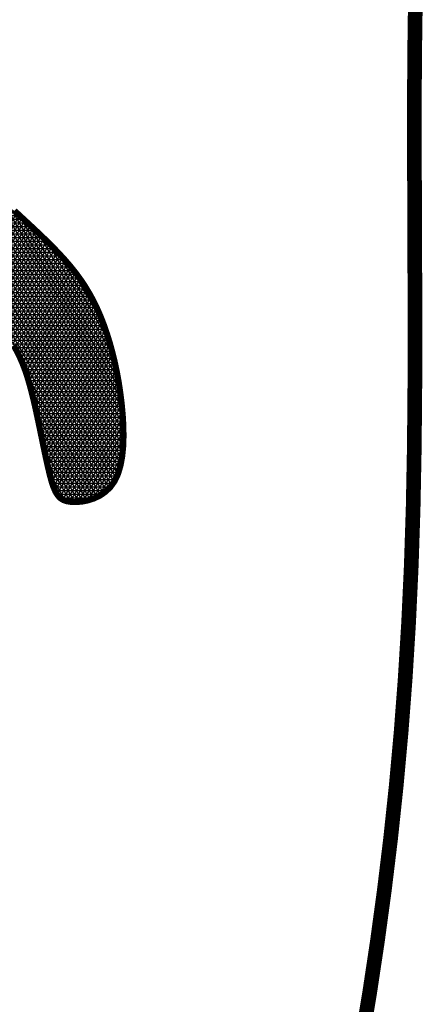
# Model space of a CAD drawing. Header units: feet. Extents: x 81 to 89.5, y 1935.2 to 1946.2.
# Tile 200 of 207: x 88.2764 to 88.3397, y 1937.1316 to 1937.2861. Entities that reach past the tile are written whole.
import ezdxf

# ---------------------------------------------------------------- set-up
doc = ezdxf.new("R2010")
doc.units = ezdxf.units.FT
doc.header["$MEASUREMENT"] = 0
doc.layers.add('FACE', color=160, linetype='Continuous')

msp = doc.modelspace()

# ---------------------------------------------------------------- hatches: boundary and pattern name
at = {"layer": 'FACE', "linetype": 'Continuous'}
h = msp.add_hatch(dxfattribs=at)
h.set_pattern_fill('NET3', color=5, scale=0.004605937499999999, style=0)
h.set_pattern_definition([(0, (86.20943100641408, 1934.405467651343), (0, 0.0005757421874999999), []), (59.99999999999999, (86.20943100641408, 1934.405467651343), (-0.0004986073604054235, 0.00028787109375), []), (120, (86.20943100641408, 1934.405467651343), (-0.0004986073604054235, -0.0002878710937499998), [])])
h.paths.add_polyline_path([(88.29237244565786, 1937.225794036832), (88.29216721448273, 1937.227475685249), (88.29191842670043, 1937.229123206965), (88.29162797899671, 1937.230732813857), (88.2912977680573, 1937.232300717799), (88.29092969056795, 1937.233823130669), (88.29052564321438, 1937.235296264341), (88.29008752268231, 1937.236716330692), (88.28961722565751, 1937.238079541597), (88.28911538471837, 1937.239384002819), (88.28857757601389, 1937.240635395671), (88.28799811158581, 1937.24184129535), (88.28737130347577, 1937.243009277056), (88.28669146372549, 1937.244146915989), (88.28595290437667, 1937.245261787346), (88.28514993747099, 1937.246361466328), (88.28427687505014, 1937.247453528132), (88.28333245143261, 1937.248542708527), (88.28233309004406, 1937.249622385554), (88.28129963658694, 1937.250683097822), (88.28025293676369, 1937.251715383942), (88.2792138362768, 1937.252709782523), (88.27820318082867, 1937.253656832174), (88.2772418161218, 1937.254547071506), (88.2763505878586, 1937.255371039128), (88.27554370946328, 1937.256121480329), (88.27480886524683, 1937.256799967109), (88.274127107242, 1937.257410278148), (88.2734794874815, 1937.257956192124), (88.27284705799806, 1937.258441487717), (88.27221087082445, 1937.258869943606), (88.27155197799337, 1937.25924533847), (88.27085143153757, 1937.259571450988), (88.27009723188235, 1937.259849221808), (88.26930517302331, 1937.260068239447), (88.26849799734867, 1937.26021525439), (88.26769844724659, 1937.260277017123), (88.26692926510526, 1937.260240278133), (88.26621319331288, 1937.260091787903), (88.26557297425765, 1937.25981829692), (88.26503135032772, 1937.25940655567), (88.26460664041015, 1937.258848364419), (88.26429946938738, 1937.25815572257), (88.26410603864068, 1937.257345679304), (88.26402254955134, 1937.256435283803), (88.26404520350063, 1937.255441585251), (88.26417020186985, 1937.254381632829), (88.26439374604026, 1937.253272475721), (88.26471203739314, 1937.25213116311), (88.26512001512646, 1937.250973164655), (88.26560756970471, 1937.24980763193), (88.2661633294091, 1937.248642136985), (88.26677592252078, 1937.247484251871), (88.26743397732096, 1937.246341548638), (88.26812612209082, 1937.245221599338), (88.26884098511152, 1937.24413197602), (88.26956719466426, 1937.243080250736), (88.27029432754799, 1937.242071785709), (88.27101575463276, 1937.241103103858), (88.27172579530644, 1937.240168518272), (88.27241876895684, 1937.239262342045), (88.2730889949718, 1937.238378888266), (88.27373079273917, 1937.237512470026), (88.27433848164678, 1937.236657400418), (88.27490638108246, 1937.235807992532), (88.27543070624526, 1937.234956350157), (88.27591525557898, 1937.234085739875), (88.27636572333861, 1937.233177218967), (88.27678780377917, 1937.232211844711), (88.27718719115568, 1937.231170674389), (88.27756957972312, 1937.23003476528), (88.27794066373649, 1937.228785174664), (88.27830613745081, 1937.227402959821), (88.2786704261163, 1937.225879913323), (88.27903287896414, 1937.224250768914), (88.27939157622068, 1937.222560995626), (88.27974459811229, 1937.220856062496), (88.28009002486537, 1937.219181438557), (88.2804259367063, 1937.217582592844), (88.28075041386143, 1937.216104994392), (88.28106153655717, 1937.214794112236), (88.28136054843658, 1937.213684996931), (88.28166134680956, 1937.21277102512), (88.28198099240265, 1937.212035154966), (88.28233654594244, 1937.211460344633), (88.28274506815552, 1937.211029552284), (88.28322361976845, 1937.210725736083), (88.28378926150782, 1937.210531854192), (88.2844590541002, 1937.210430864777), (88.28524152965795, 1937.210411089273), (88.28611110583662, 1937.210482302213), (88.28703367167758, 1937.210659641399), (88.28797511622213, 1937.210958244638), (88.28890132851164, 1937.211393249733), (88.28977819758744, 1937.21197979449), (88.29057161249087, 1937.212733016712), (88.29124746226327, 1937.213668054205), (88.2917795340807, 1937.214792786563), (88.29217320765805, 1937.21608606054), (88.29244176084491, 1937.217519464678), (88.29259847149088, 1937.219064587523), (88.29265661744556, 1937.220693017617), (88.29262947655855, 1937.222376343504), (88.29253032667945, 1937.224086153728)])
h.paths.add_polyline_path([(88.19858726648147, 1937.254196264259), (88.200820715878, 1937.254682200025), (88.20302764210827, 1937.255166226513), (88.2051966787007, 1937.255646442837), (88.20731645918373, 1937.256120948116), (88.20937561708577, 1937.256587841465), (88.21136278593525, 1937.257045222), (88.2132665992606, 1937.257491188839), (88.21507569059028, 1937.257923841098), (88.21678406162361, 1937.258340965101), (88.21840718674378, 1937.258739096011), (88.21996590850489, 1937.259114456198), (88.22148106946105, 1937.259463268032), (88.22297351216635, 1937.259781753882), (88.22446407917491, 1937.260066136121), (88.22597361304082, 1937.260312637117), (88.22752295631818, 1937.260517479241), (88.22912473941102, 1937.260680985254), (88.23075874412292, 1937.260819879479), (88.2323965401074, 1937.260954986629), (88.23400969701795, 1937.261107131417), (88.23556978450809, 1937.261297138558), (88.2370483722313, 1937.261545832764), (88.23841702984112, 1937.26187403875), (88.239647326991, 1937.262302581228), (88.24071588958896, 1937.262845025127), (88.24161956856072, 1937.263485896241), (88.24236027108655, 1937.264202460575), (88.24293990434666, 1937.264971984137), (88.24336037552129, 1937.265771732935), (88.24362359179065, 1937.266578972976), (88.24373146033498, 1937.267370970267), (88.24368588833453, 1937.268124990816), (88.24348846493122, 1937.268822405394), (88.24313950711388, 1937.269461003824), (88.24263901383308, 1937.270042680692), (88.24198698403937, 1937.270569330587), (88.24118341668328, 1937.271042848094), (88.24022831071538, 1937.271465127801), (88.23912166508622, 1937.271838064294), (88.23786347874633, 1937.27216355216), (88.23645848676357, 1937.272444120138), (88.23493036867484, 1937.272684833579), (88.23330754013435, 1937.272891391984), (88.23161841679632, 1937.273069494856), (88.22989141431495, 1937.273224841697), (88.22815494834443, 1937.273363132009), (88.22643743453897, 1937.273490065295), (88.22476728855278, 1937.273611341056), (88.22316534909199, 1937.273730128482), (88.22162214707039, 1937.273839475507), (88.2201206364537, 1937.273929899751), (88.21864377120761, 1937.273991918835), (88.21717450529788, 1937.27401605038), (88.21569579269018, 1937.273992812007), (88.21419058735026, 1937.273912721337), (88.2126418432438, 1937.27376629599), (88.21103882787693, 1937.273547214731), (88.20939606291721, 1937.273261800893), (88.2077343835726, 1937.272919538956), (88.20607462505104, 1937.272529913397), (88.20443762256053, 1937.272102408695), (88.20284421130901, 1937.271646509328), (88.20131522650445, 1937.271171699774), (88.19987150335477, 1937.270687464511), (88.19852787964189, 1937.27019949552), (88.19727520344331, 1937.269698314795), (88.1960983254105, 1937.269170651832), (88.19498209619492, 1937.268603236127), (88.19391136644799, 1937.267982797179), (88.19287098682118, 1937.267296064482), (88.19184580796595, 1937.266529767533), (88.19082068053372, 1937.26567063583), (88.18978550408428, 1937.264711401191), (88.18875037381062, 1937.263668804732), (88.18773043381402, 1937.262565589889), (88.18674082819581, 1937.261424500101), (88.18579670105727, 1937.260268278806), (88.18491319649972, 1937.259119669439), (88.18410545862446, 1937.258001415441), (88.18338863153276, 1937.256936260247), (88.18277975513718, 1937.255944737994), (88.18230345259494, 1937.25503854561), (88.18198624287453, 1937.254227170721), (88.18185464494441, 1937.253520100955), (88.18193517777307, 1937.252926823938), (88.18225436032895, 1937.252456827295), (88.18283871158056, 1937.252119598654), (88.18371475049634, 1937.25192462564), (88.18489763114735, 1937.251876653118), (88.1863570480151, 1937.251961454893), (88.18805133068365, 1937.252160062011), (88.1899388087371, 1937.252453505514), (88.19197781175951, 1937.252822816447), (88.194126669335, 1937.253249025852), (88.19634371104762, 1937.253713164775)])

# ---------------------------------------------------------------- linework, layer by layer
at = {"layer": 'FACE', "color": 5}
for points, const_width in [([(88.3385801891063, 1937.293310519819), (88.33841611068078, 1937.28482962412), (88.33834081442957, 1937.275969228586), (88.33833011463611, 1937.266782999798), (88.33835744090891, 1937.257354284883), (88.33839622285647, 1937.247766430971), (88.33841989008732, 1937.23810278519), (88.33840187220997, 1937.228446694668), (88.3383155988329, 1937.218881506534), (88.33813449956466, 1937.209490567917), (88.3378367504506, 1937.200339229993), (88.33741951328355, 1937.191420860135), (88.33688469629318, 1937.182710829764), (88.33623420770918, 1937.174184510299), (88.33546995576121, 1937.165817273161), (88.33459384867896, 1937.157584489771), (88.33360779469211, 1937.14946153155), (88.33251370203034, 1937.141423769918), (88.33131315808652, 1937.13345573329), (88.33000646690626, 1937.125578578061)], 0.002302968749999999), ([(88.27543070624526, 1937.234956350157), (88.27591525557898, 1937.234085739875), (88.27636572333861, 1937.233177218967), (88.27678780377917, 1937.232211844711), (88.27718719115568, 1937.231170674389), (88.27756957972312, 1937.23003476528), (88.27794066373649, 1937.228785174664), (88.27830613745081, 1937.227402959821), (88.2786704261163, 1937.225879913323), (88.27903287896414, 1937.224250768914), (88.27939157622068, 1937.222560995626), (88.27974459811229, 1937.220856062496), (88.28009002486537, 1937.219181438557), (88.2804259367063, 1937.217582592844), (88.28075041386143, 1937.216104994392), (88.28106153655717, 1937.214794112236), (88.28136054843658, 1937.213684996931), (88.28166134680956, 1937.21277102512), (88.28198099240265, 1937.212035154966), (88.28233654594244, 1937.211460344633), (88.28274506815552, 1937.211029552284), (88.28322361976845, 1937.210725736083), (88.28378926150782, 1937.210531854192), (88.2844590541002, 1937.210430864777), (88.28524152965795, 1937.210411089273), (88.28611110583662, 1937.210482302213), (88.28703367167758, 1937.210659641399), (88.28797511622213, 1937.210958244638), (88.28890132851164, 1937.211393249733), (88.28977819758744, 1937.21197979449), (88.29057161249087, 1937.212733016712), (88.29124746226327, 1937.213668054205), (88.2917795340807, 1937.214792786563), (88.29217320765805, 1937.21608606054), (88.29244176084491, 1937.217519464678), (88.29259847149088, 1937.219064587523), (88.29265661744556, 1937.220693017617), (88.29262947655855, 1937.222376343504), (88.29253032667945, 1937.224086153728), (88.29237244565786, 1937.225794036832), (88.29216721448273, 1937.227475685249), (88.29191842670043, 1937.229123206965), (88.29162797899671, 1937.230732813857), (88.2912977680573, 1937.232300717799), (88.29092969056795, 1937.233823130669), (88.29052564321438, 1937.235296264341), (88.29008752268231, 1937.236716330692), (88.28961722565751, 1937.238079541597), (88.28911538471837, 1937.239384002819), (88.28857757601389, 1937.240635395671), (88.28799811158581, 1937.24184129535), (88.28737130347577, 1937.243009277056), (88.28669146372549, 1937.244146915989), (88.28595290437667, 1937.245261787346), (88.28514993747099, 1937.246361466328), (88.28427687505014, 1937.247453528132), (88.28333245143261, 1937.248542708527), (88.28233309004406, 1937.249622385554), (88.28129963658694, 1937.250683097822), (88.28025293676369, 1937.251715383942), (88.2792138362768, 1937.252709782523), (88.27820318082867, 1937.253656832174), (88.2772418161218, 1937.254547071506), (88.2763505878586, 1937.255371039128), (88.27554370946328, 1937.256121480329)], 0.0009694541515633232)]:
    msp.add_lwpolyline(points, dxfattribs=dict(at, const_width=const_width))

doc.saveas('drawing.dxf')
